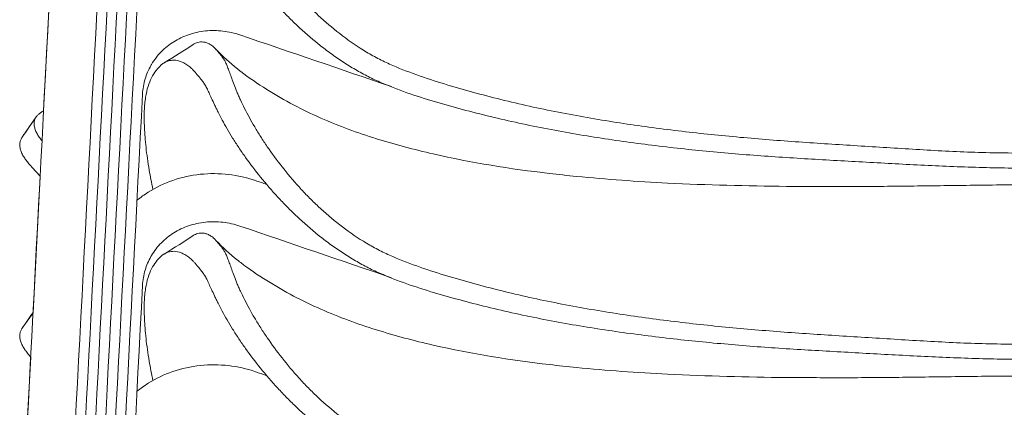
# Model space of a CAD drawing. Header units: centimetres. Extents: x -28 to 145, y -313 to 96.
# Tile 14 of 64: x -25 to -1, y -126 to -117. Entities that reach past the tile are written whole.
import ezdxf

# ---------------------------------------------------------------- set-up
doc = ezdxf.new("R2010")
doc.units = ezdxf.units.CM
doc.layers.add('Main lines', color=7, linetype='Continuous', lineweight=13, true_color=0x000000)
doc.layers.add('Predefinito', color=7, linetype='Continuous', true_color=0x000000)

# ---------------------------------------------------------------- blocks, each defined once
blk = doc.blocks.new('CB-298_Petal_Stacked_2D_Front')
at = {"layer": 'Main lines'}
for p, q in [((-24.535, 79.717), (-24.385, 82.585)), ((-24.535, 79.717), (-24.385, 82.585)), ((-25.07, 79.059), (-24.716, 79.566)), ((-25.07, 79.059), (-24.716, 79.566)), ((-25.086, 69.172), (-24.856, 73.569)), ((-25.086, 69.172), (-24.856, 73.569))]:
    blk.add_line(p, q, dxfattribs=at)
blk.add_lwpolyline([(-25.07, 74.286), (-24.798, 74.675), (-24.62, 78.084)], dxfattribs=at)
blk.add_lwpolyline([(-25.07, 74.286), (-24.798, 74.675), (-24.62, 78.084)], dxfattribs=at)
for points in [[(-23.263, 104.057), (-23.871, 92.429), (-24.478, 80.8), (-25.086, 69.172)], [(-23.888, 69.109), (-23.28, 80.738), (-22.672, 92.366), (-22.065, 103.995)], [(-23.888, 64.337), (-23.28, 75.965), (-22.672, 87.593), (-22.065, 99.222)], [(-23.888, 59.564), (-23.28, 71.192), (-22.672, 82.821), (-22.065, 94.449)], [(-23.888, 54.791), (-23.28, 66.419), (-22.672, 78.048), (-22.065, 89.676)], [(-23.888, 50.018), (-23.28, 61.647), (-22.672, 73.275), (-22.065, 84.903)], [(-19.632, 81.611), (-18.371, 81.181), (-17.111, 80.751), (-15.85, 80.32)], [(-20.8, 81.372), (-21.03, 81.222), (-21.267, 81.072), (-21.528, 80.912)], [(-23.888, 45.245), (-23.28, 56.874), (-22.672, 68.502), (-22.065, 80.131)], [(-25.07, 79.059), (-24.952, 79.228), (-24.834, 79.397), (-24.716, 79.566)], [(-18.968, 77.88), (-19.06, 77.911), (-19.153, 77.943), (-19.245, 77.974)], [(-20.46, 76.94), (-20.46, 76.94), (-20.46, 76.94), (-20.46, 76.94)], [(-19.632, 76.838), (-18.371, 76.408), (-17.111, 75.978), (-15.85, 75.548)], [(-20.8, 76.6), (-21.03, 76.45), (-21.267, 76.299), (-21.528, 76.139)], [(-23.888, 40.472), (-23.28, 52.101), (-22.672, 63.729), (-22.065, 75.358)], [(-25.07, 74.286), (-24.979, 74.416), (-24.889, 74.545), (-24.798, 74.675)], [(-18.968, 73.107), (-19.061, 73.138), (-19.153, 73.17), (-19.245, 73.201)]]:
    blk.add_open_spline(points, degree=3, dxfattribs=at)
for points, knots in [([(0, 78.661), (-0.49, 78.66), (-0.98, 78.669), (-1.957, 78.706), (-2.446, 78.733), (-3.178, 78.778), (-3.422, 78.793), (-3.91, 78.824), (-4.155, 78.839), (-4.887, 78.885), (-5.375, 78.916), (-6.107, 78.968), (-6.351, 78.987), (-6.839, 79.026), (-7.083, 79.048), (-7.814, 79.116), (-8.3, 79.168), (-9.271, 79.287), (-9.756, 79.353), (-10.481, 79.465), (-10.722, 79.505), (-11.204, 79.589), (-11.445, 79.633), (-11.925, 79.728), (-12.165, 79.778), (-12.643, 79.884), (-12.88, 79.94), (-13.354, 80.057), (-13.59, 80.119), (-14.06, 80.248), (-14.294, 80.315), (-14.76, 80.457), (-14.992, 80.533), (-15.45, 80.696), (-15.678, 80.784), (-16.012, 80.935), (-16.123, 80.989), (-16.286, 81.076), (-16.34, 81.106), (-16.447, 81.167), (-16.5, 81.198), (-16.76, 81.359), (-16.956, 81.497), (-17.329, 81.788), (-17.507, 81.941), (-17.761, 82.178), (-17.844, 82.259), (-18.005, 82.423), (-18.083, 82.506), (-18.309, 82.755), (-18.45, 82.923), (-18.713, 83.259), (-18.836, 83.427), (-19.007, 83.677), (-19.062, 83.76), (-19.167, 83.925), (-19.217, 84.006), (-19.359, 84.246), (-19.443, 84.4), (-19.554, 84.619), (-19.588, 84.691), (-19.636, 84.794), (-19.652, 84.828), (-19.681, 84.895), (-19.695, 84.928), (-19.735, 85.023), (-19.759, 85.084), (-19.801, 85.197), (-19.82, 85.25), (-19.856, 85.349), (-19.873, 85.395), (-19.904, 85.479), (-19.919, 85.518), (-19.946, 85.592), (-19.959, 85.626), (-19.985, 85.688), (-19.999, 85.716), (-20.029, 85.768), (-20.044, 85.792), (-20.077, 85.837), (-20.093, 85.859), (-20.142, 85.921), (-20.174, 85.96), (-20.217, 86.009), (-20.229, 86.023), (-20.241, 86.036)], [322.610066, 322.610066, 322.610066, 322.610066, 337.38222, 337.38222, 352.154375, 352.154375, 359.540452, 359.540452, 366.926529, 366.926529, 381.698684, 381.698684, 389.084761, 389.084761, 396.470839, 396.470839, 411.242993, 411.242993, 426.015148, 426.015148, 433.401225, 433.401225, 440.787302, 440.787302, 448.173379, 448.173379, 455.559457, 455.559457, 462.945534, 462.945534, 470.331611, 470.331611, 477.717688, 477.717688, 485.103766, 485.103766, 488.796804, 488.796804, 490.643324, 490.643324, 492.489843, 492.489843, 499.87592, 499.87592, 507.261997, 507.261997, 510.955036, 510.955036, 514.648075, 514.648075, 522.034152, 522.034152, 529.420229, 529.420229, 533.113268, 533.113268, 536.806306, 536.806306, 544.192384, 544.192384, 547.885422, 547.885422, 549.731942, 549.731942, 551.578461, 551.578461, 555.2715, 555.2715, 558.964538, 558.964538, 562.657577, 562.657577, 566.350616, 566.350616, 570.043654, 570.043654, 573.736693, 573.736693, 577.429731, 577.429731, 581.12277, 581.12277, 588.508847, 588.508847, 591.578861, 591.578861, 591.578861, 591.578861]), ([(0, 78.285), (-0.486, 78.284), (-0.971, 78.294), (-1.941, 78.328), (-2.426, 78.35), (-3.152, 78.387), (-3.395, 78.4), (-3.879, 78.426), (-4.121, 78.44), (-4.605, 78.467), (-4.848, 78.48), (-5.332, 78.508), (-5.574, 78.523), (-6.058, 78.553), (-6.3, 78.569), (-6.784, 78.604), (-7.026, 78.623), (-7.752, 78.684), (-8.235, 78.73), (-9.199, 78.837), (-9.681, 78.897), (-10.401, 79), (-10.641, 79.036), (-11.119, 79.113), (-11.359, 79.153), (-11.836, 79.24), (-12.075, 79.286), (-12.551, 79.383), (-12.788, 79.434), (-13.26, 79.542), (-13.495, 79.599), (-13.964, 79.719), (-14.197, 79.781), (-14.662, 79.912), (-14.894, 79.98), (-15.353, 80.128), (-15.581, 80.207), (-15.918, 80.338), (-16.03, 80.384), (-16.251, 80.483), (-16.361, 80.535), (-16.577, 80.647), (-16.684, 80.706), (-16.843, 80.801), (-16.896, 80.833), (-16.999, 80.898), (-17.05, 80.931), (-17.202, 81.031), (-17.3, 81.101), (-17.493, 81.242), (-17.587, 81.314), (-17.863, 81.536), (-18.039, 81.69), (-18.292, 81.928), (-18.374, 82.008), (-18.535, 82.171), (-18.613, 82.254), (-18.841, 82.502), (-18.984, 82.668), (-19.251, 82.999), (-19.376, 83.164), (-19.551, 83.409), (-19.607, 83.49), (-19.715, 83.652), (-19.766, 83.732), (-19.912, 83.966), (-19.999, 84.116), (-20.112, 84.325), (-20.147, 84.392), (-20.194, 84.489), (-20.209, 84.52), (-20.239, 84.581), (-20.253, 84.611), (-20.293, 84.697), (-20.318, 84.751), (-20.364, 84.849), (-20.385, 84.894), (-20.423, 84.978), (-20.441, 85.017), (-20.478, 85.091), (-20.497, 85.125), (-20.535, 85.186), (-20.555, 85.214), (-20.596, 85.268), (-20.617, 85.293), (-20.678, 85.368), (-20.717, 85.413), (-20.769, 85.473), (-20.785, 85.49), (-20.8, 85.505)], [470.567293, 470.567293, 470.567293, 470.567293, 485.272521, 485.272521, 499.977749, 499.977749, 507.330363, 507.330363, 514.682977, 514.682977, 522.035591, 522.035591, 529.388205, 529.388205, 536.740819, 536.740819, 544.093433, 544.093433, 558.798661, 558.798661, 573.503888, 573.503888, 580.856502, 580.856502, 588.209116, 588.209116, 595.56173, 595.56173, 602.914344, 602.914344, 610.266958, 610.266958, 617.619572, 617.619572, 624.972186, 624.972186, 632.3248, 632.3248, 636.001107, 636.001107, 639.677414, 639.677414, 643.353721, 643.353721, 645.191874, 645.191874, 647.030028, 647.030028, 650.706335, 650.706335, 654.382642, 654.382642, 661.735256, 661.735256, 665.411563, 665.411563, 669.08787, 669.08787, 676.440484, 676.440484, 683.793098, 683.793098, 687.469405, 687.469405, 691.145712, 691.145712, 698.498326, 698.498326, 702.174633, 702.174633, 704.012786, 704.012786, 705.85094, 705.85094, 709.527247, 709.527247, 713.203554, 713.203554, 716.879861, 716.879861, 720.556167, 720.556167, 724.232474, 724.232474, 727.908781, 727.908781, 735.261395, 735.261395, 738.446643, 738.446643, 738.446643, 738.446643]), ([(-22.065, 80.131), (-22.058, 80.261), (-22.036, 80.389), (-21.999, 80.513), (-21.964, 80.63), (-21.916, 80.743), (-21.855, 80.849), (-21.85, 80.858), (-21.845, 80.867), (-21.84, 80.876), (-21.772, 80.99), (-21.689, 81.097), (-21.595, 81.193), (-21.502, 81.286), (-21.398, 81.37), (-21.284, 81.441), (-21.17, 81.512), (-21.046, 81.571), (-20.916, 81.616), (-20.781, 81.663), (-20.64, 81.694), (-20.496, 81.709), (-20.351, 81.725), (-20.203, 81.724), (-20.056, 81.707), (-19.912, 81.69), (-19.77, 81.658), (-19.632, 81.611)], [92.074453, 92.074453, 92.074453, 92.074453, 92.506662, 92.506662, 92.506662, 92.915154, 92.915154, 92.915154, 92.950068, 92.950068, 92.950068, 93.394051, 93.394051, 93.394051, 93.827255, 93.827255, 93.827255, 94.261583, 94.261583, 94.261583, 94.708811, 94.708811, 94.708811, 95.157101, 95.157101, 95.157101, 95.59429, 95.59429, 95.59429, 95.59429]), ([(-20.241, 81.263), (-20.259, 81.281), (-20.275, 81.297), (-20.321, 81.337), (-20.35, 81.358), (-20.406, 81.391), (-20.434, 81.404), (-20.489, 81.424), (-20.515, 81.43), (-20.593, 81.442), (-20.641, 81.438), (-20.727, 81.414), (-20.764, 81.396), (-20.8, 81.372)], [591.578861, 591.578861, 591.578861, 591.578861, 595.894925, 595.894925, 603.281002, 603.281002, 610.667079, 610.667079, 618.053156, 618.053156, 632.825311, 632.825311, 645.232677, 645.232677, 645.232677, 645.232677]), ([(0, 73.888), (-0.49, 73.887), (-0.98, 73.896), (-1.957, 73.933), (-2.446, 73.961), (-3.178, 74.005), (-3.422, 74.021), (-3.91, 74.051), (-4.155, 74.066), (-4.887, 74.112), (-5.375, 74.143), (-6.107, 74.195), (-6.351, 74.214), (-6.839, 74.254), (-7.083, 74.275), (-7.814, 74.344), (-8.3, 74.395), (-9.271, 74.514), (-9.756, 74.58), (-10.481, 74.693), (-10.722, 74.732), (-11.204, 74.816), (-11.445, 74.861), (-11.925, 74.955), (-12.165, 75.005), (-12.643, 75.111), (-12.88, 75.167), (-13.354, 75.285), (-13.59, 75.346), (-14.06, 75.475), (-14.294, 75.542), (-14.76, 75.685), (-14.992, 75.76), (-15.45, 75.923), (-15.678, 76.011), (-16.012, 76.163), (-16.123, 76.216), (-16.286, 76.303), (-16.34, 76.333), (-16.447, 76.394), (-16.5, 76.426), (-16.76, 76.586), (-16.956, 76.724), (-17.329, 77.015), (-17.507, 77.168), (-17.761, 77.406), (-17.844, 77.486), (-18.005, 77.65), (-18.083, 77.733), (-18.309, 77.983), (-18.45, 78.15), (-18.713, 78.486), (-18.836, 78.654), (-19.007, 78.904), (-19.062, 78.987), (-19.167, 79.152), (-19.217, 79.233), (-19.359, 79.473), (-19.443, 79.627), (-19.554, 79.847), (-19.588, 79.918), (-19.636, 80.021), (-19.652, 80.055), (-19.681, 80.122), (-19.695, 80.155), (-19.735, 80.25), (-19.759, 80.311), (-19.801, 80.424), (-19.82, 80.477), (-19.856, 80.576), (-19.873, 80.622), (-19.904, 80.707), (-19.919, 80.746), (-19.946, 80.819), (-19.959, 80.853), (-19.985, 80.915), (-19.999, 80.943), (-20.029, 80.995), (-20.044, 81.019), (-20.077, 81.064), (-20.093, 81.086), (-20.142, 81.148), (-20.174, 81.187), (-20.217, 81.236), (-20.229, 81.25), (-20.241, 81.263)], [322.610066, 322.610066, 322.610066, 322.610066, 337.38222, 337.38222, 352.154375, 352.154375, 359.540452, 359.540452, 366.926529, 366.926529, 381.698684, 381.698684, 389.084761, 389.084761, 396.470839, 396.470839, 411.242993, 411.242993, 426.015148, 426.015148, 433.401225, 433.401225, 440.787302, 440.787302, 448.173379, 448.173379, 455.559457, 455.559457, 462.945534, 462.945534, 470.331611, 470.331611, 477.717688, 477.717688, 485.103766, 485.103766, 488.796804, 488.796804, 490.643324, 490.643324, 492.489843, 492.489843, 499.87592, 499.87592, 507.261997, 507.261997, 510.955036, 510.955036, 514.648075, 514.648075, 522.034152, 522.034152, 529.420229, 529.420229, 533.113268, 533.113268, 536.806306, 536.806306, 544.192384, 544.192384, 547.885422, 547.885422, 549.731942, 549.731942, 551.578461, 551.578461, 555.2715, 555.2715, 558.964538, 558.964538, 562.657577, 562.657577, 566.350616, 566.350616, 570.043654, 570.043654, 573.736693, 573.736693, 577.429731, 577.429731, 581.12277, 581.12277, 588.508847, 588.508847, 591.578861, 591.578861, 591.578861, 591.578861]), ([(-20.241, 81.262), (-20.049, 81.06), (-19.892, 80.92), (-19.696, 80.763), (-19.686, 80.755), (-19.676, 80.747), (-19.649, 80.726), (-19.631, 80.712), (-19.613, 80.698), (-19.405, 80.538), (-19.199, 80.398), (-18.96, 80.248), (-18.748, 80.115), (-18.515, 79.981), (-18.07, 79.746), (-17.844, 79.637), (-17.614, 79.536), (-17.162, 79.336), (-16.699, 79.167), (-16.227, 79.02), (-15.759, 78.874), (-15.286, 78.748), (-14.808, 78.639), (-13.853, 78.42), (-12.883, 78.266), (-11.909, 78.152), (-11.684, 78.126), (-11.458, 78.101), (-11.231, 78.079), (-10.477, 78.005), (-9.719, 77.952), (-8.962, 77.913), (-7.967, 77.863), (-6.984, 77.839), (-5.988, 77.83), (-5.49, 77.826), (-4.992, 77.825), (-4.495, 77.825), (-3.997, 77.826), (-3.498, 77.83), (-3, 77.836), (-2.5, 77.842), (-2.001, 77.849), (-1.501, 77.855), (-1.001, 77.861), (-0.501, 77.868), (0, 77.868)], [-21.334745, -21.334745, -21.334745, -21.334745, -20.539842, -20.539842, -20.539842, -20.498373, -20.498373, -20.424135, -20.424135, -20.424135, -19.598631, -19.598631, -19.598631, -18.834779, -18.834779, -18.071679, -18.071679, -18.071679, -16.589979, -16.589979, -16.589979, -15.117521, -15.117521, -15.117521, -12.172531, -12.172531, -12.172531, -11.489667, -11.489667, -11.489667, -9.211857, -9.211857, -9.211857, -6.234192, -6.234192, -6.234192, -4.738971, -4.738971, -4.738971, -3.242263, -3.242263, -3.242263, -1.743138, -1.743138, -1.743138, -0.240844, -0.240844, -0.240844, -0.240844]), ([(-21.528, 80.912), (-21.531, 80.91), (-21.534, 80.908), (-21.56, 80.891), (-21.582, 80.874), (-21.648, 80.817), (-21.689, 80.771), (-21.767, 80.667), (-21.804, 80.609), (-21.871, 80.478), (-21.901, 80.406), (-21.952, 80.244), (-21.973, 80.154), (-22.004, 79.952), (-22.015, 79.839), (-22.025, 79.587), (-22.023, 79.448), (-22.013, 79.22), (-22.008, 79.141), (-21.995, 78.977), (-21.987, 78.891), (-21.958, 78.625), (-21.932, 78.436), (-21.872, 78.082), (-21.842, 77.921), (-21.806, 77.753)], [800.484859, 800.484859, 800.484859, 800.484859, 801.434921, 801.434921, 808.787535, 808.787535, 823.492763, 823.492763, 838.197991, 838.197991, 852.903219, 852.903219, 867.608447, 867.608447, 882.313674, 882.313674, 897.018902, 897.018902, 904.371516, 904.371516, 911.72413, 911.72413, 926.429358, 926.429358, 937.83915, 937.83915, 937.83915, 937.83915]), ([(-20.8, 80.733), (-20.819, 80.753), (-20.839, 80.772), (-20.891, 80.82), (-20.924, 80.845), (-20.989, 80.889), (-21.022, 80.907), (-21.084, 80.937), (-21.115, 80.949), (-21.204, 80.976), (-21.26, 80.983), (-21.367, 80.977), (-21.418, 80.965), (-21.488, 80.935), (-21.508, 80.924), (-21.528, 80.912)], [738.446643, 738.446643, 738.446643, 738.446643, 742.614009, 742.614009, 749.966623, 749.966623, 757.319237, 757.319237, 764.671851, 764.671851, 779.377079, 779.377079, 794.082307, 794.082307, 800.484859, 800.484859, 800.484859, 800.484859]), ([(0, 73.512), (-0.486, 73.511), (-0.971, 73.521), (-1.941, 73.555), (-2.426, 73.578), (-3.152, 73.614), (-3.395, 73.627), (-3.879, 73.653), (-4.121, 73.667), (-4.605, 73.694), (-4.848, 73.708), (-5.332, 73.736), (-5.574, 73.75), (-6.058, 73.78), (-6.3, 73.796), (-6.784, 73.831), (-7.026, 73.85), (-7.752, 73.911), (-8.235, 73.957), (-9.199, 74.064), (-9.681, 74.125), (-10.401, 74.227), (-10.641, 74.263), (-11.119, 74.34), (-11.359, 74.38), (-11.836, 74.467), (-12.075, 74.513), (-12.551, 74.61), (-12.788, 74.661), (-13.26, 74.77), (-13.495, 74.827), (-13.964, 74.946), (-14.197, 75.008), (-14.662, 75.139), (-14.894, 75.207), (-15.353, 75.355), (-15.581, 75.434), (-15.918, 75.566), (-16.03, 75.612), (-16.251, 75.71), (-16.361, 75.762), (-16.577, 75.874), (-16.684, 75.934), (-16.843, 76.028), (-16.896, 76.06), (-16.999, 76.125), (-17.05, 76.158), (-17.202, 76.259), (-17.3, 76.328), (-17.493, 76.469), (-17.587, 76.541), (-17.863, 76.763), (-18.039, 76.917), (-18.292, 77.155), (-18.374, 77.235), (-18.535, 77.399), (-18.613, 77.481), (-18.841, 77.729), (-18.984, 77.895), (-19.251, 78.226), (-19.376, 78.391), (-19.551, 78.636), (-19.607, 78.717), (-19.715, 78.879), (-19.766, 78.959), (-19.912, 79.193), (-19.999, 79.343), (-20.112, 79.552), (-20.147, 79.619), (-20.194, 79.716), (-20.209, 79.747), (-20.239, 79.808), (-20.253, 79.838), (-20.293, 79.925), (-20.318, 79.978), (-20.364, 80.076), (-20.385, 80.121), (-20.423, 80.205), (-20.441, 80.244), (-20.478, 80.318), (-20.497, 80.352), (-20.535, 80.413), (-20.555, 80.441), (-20.596, 80.495), (-20.617, 80.521), (-20.678, 80.595), (-20.717, 80.641), (-20.769, 80.7), (-20.785, 80.717), (-20.8, 80.733)], [470.567293, 470.567293, 470.567293, 470.567293, 485.272521, 485.272521, 499.977749, 499.977749, 507.330363, 507.330363, 514.682977, 514.682977, 522.035591, 522.035591, 529.388205, 529.388205, 536.740819, 536.740819, 544.093433, 544.093433, 558.798661, 558.798661, 573.503888, 573.503888, 580.856502, 580.856502, 588.209116, 588.209116, 595.56173, 595.56173, 602.914344, 602.914344, 610.266958, 610.266958, 617.619572, 617.619572, 624.972186, 624.972186, 632.3248, 632.3248, 636.001107, 636.001107, 639.677414, 639.677414, 643.353721, 643.353721, 645.191874, 645.191874, 647.030028, 647.030028, 650.706335, 650.706335, 654.382642, 654.382642, 661.735256, 661.735256, 665.411563, 665.411563, 669.08787, 669.08787, 676.440484, 676.440484, 683.793098, 683.793098, 687.469405, 687.469405, 691.145712, 691.145712, 698.498326, 698.498326, 702.174633, 702.174633, 704.012786, 704.012786, 705.85094, 705.85094, 709.527247, 709.527247, 713.203554, 713.203554, 716.879861, 716.879861, 720.556167, 720.556167, 724.232474, 724.232474, 727.908781, 727.908781, 735.261395, 735.261395, 738.446643, 738.446643, 738.446643, 738.446643]), ([(-24.716, 79.566), (-24.702, 79.586), (-24.685, 79.605), (-24.649, 79.64), (-24.628, 79.657), (-24.584, 79.688), (-24.56, 79.703), (-24.535, 79.717)], [42.921811, 42.921811, 42.921811, 42.921811, 44.150995, 44.150995, 45.412452, 45.412452, 46.743827, 46.743827, 46.743827, 46.743827]), ([(-24.716, 79.566), (-24.702, 79.586), (-24.685, 79.605), (-24.649, 79.64), (-24.628, 79.657), (-24.584, 79.688), (-24.56, 79.703), (-24.535, 79.717)], [1392.65234, 1392.65234, 1392.65234, 1392.65234, 1393.881524, 1393.881524, 1395.142981, 1395.142981, 1396.474356, 1396.474356, 1396.474356, 1396.474356]), ([(-24.716, 79.566), (-24.702, 79.586), (-24.685, 79.605), (-24.649, 79.64), (-24.628, 79.657), (-24.584, 79.688), (-24.56, 79.703), (-24.535, 79.717)], [1392.65234, 1392.65234, 1392.65234, 1392.65234, 1393.881524, 1393.881524, 1395.142981, 1395.142981, 1396.474356, 1396.474356, 1396.474356, 1396.474356]), ([(-24.574, 78.971), (-24.599, 79.001), (-24.622, 79.031), (-24.665, 79.093), (-24.685, 79.124), (-24.718, 79.186), (-24.732, 79.217), (-24.754, 79.278), (-24.761, 79.308), (-24.77, 79.367), (-24.771, 79.394), (-24.766, 79.448), (-24.761, 79.474), (-24.743, 79.522), (-24.731, 79.544), (-24.717, 79.565), (-24.716, 79.566), (-24.716, 79.566)], [34.08324, 34.08324, 34.08324, 34.08324, 35.320796, 35.320796, 36.582253, 36.582253, 37.84371, 37.84371, 39.105167, 39.105167, 40.366624, 40.366624, 41.628081, 41.628081, 42.889538, 42.889538, 42.921811, 42.921811, 42.921811, 42.921811]), ([(-24.62, 78.084), (-24.645, 78.112), (-24.671, 78.14), (-24.724, 78.198), (-24.752, 78.228), (-24.835, 78.318), (-24.889, 78.377), (-24.962, 78.469), (-24.985, 78.5), (-25.017, 78.547), (-25.027, 78.563), (-25.046, 78.595), (-25.056, 78.611), (-25.081, 78.659), (-25.094, 78.69), (-25.115, 78.752), (-25.122, 78.783), (-25.13, 78.843), (-25.131, 78.871), (-25.126, 78.926), (-25.12, 78.952), (-25.103, 79.001), (-25.092, 79.024), (-25.076, 79.05), (-25.073, 79.055), (-25.07, 79.059)], [-53.395841, -53.395841, -53.395841, -53.395841, -52.213353, -52.213353, -50.939857, -50.939857, -48.392864, -48.392864, -47.119368, -47.119368, -46.482619, -46.482619, -45.845871, -45.845871, -44.572375, -44.572375, -43.298878, -43.298878, -42.025382, -42.025382, -40.751885, -40.751885, -39.478389, -39.478389, -39.221961, -39.221961, -39.221961, -39.221961]), ([(-24.62, 78.084), (-24.645, 78.112), (-24.671, 78.14), (-24.724, 78.198), (-24.752, 78.228), (-24.835, 78.318), (-24.889, 78.377), (-24.962, 78.469), (-24.985, 78.5), (-25.017, 78.547), (-25.027, 78.563), (-25.046, 78.595), (-25.056, 78.611), (-25.081, 78.659), (-25.094, 78.69), (-25.115, 78.752), (-25.122, 78.783), (-25.13, 78.843), (-25.131, 78.871), (-25.126, 78.926), (-25.12, 78.952), (-25.103, 79.001), (-25.092, 79.024), (-25.076, 79.05), (-25.073, 79.055), (-25.07, 79.059)], [1377.706879, 1377.706879, 1377.706879, 1377.706879, 1378.889367, 1378.889367, 1380.162863, 1380.162863, 1382.709856, 1382.709856, 1383.983353, 1383.983353, 1384.620101, 1384.620101, 1385.256849, 1385.256849, 1386.530346, 1386.530346, 1387.803842, 1387.803842, 1389.077338, 1389.077338, 1390.350835, 1390.350835, 1391.624331, 1391.624331, 1391.88076, 1391.88076, 1391.88076, 1391.88076]), ([(-24.62, 78.084), (-24.645, 78.112), (-24.671, 78.14), (-24.724, 78.198), (-24.752, 78.228), (-24.835, 78.318), (-24.889, 78.377), (-24.962, 78.469), (-24.985, 78.5), (-25.017, 78.547), (-25.027, 78.563), (-25.046, 78.595), (-25.056, 78.611), (-25.081, 78.659), (-25.094, 78.69), (-25.115, 78.752), (-25.122, 78.783), (-25.13, 78.843), (-25.131, 78.871), (-25.126, 78.926), (-25.12, 78.952), (-25.103, 79.001), (-25.092, 79.024), (-25.076, 79.05), (-25.073, 79.055), (-25.07, 79.059)], [1377.706879, 1377.706879, 1377.706879, 1377.706879, 1378.889367, 1378.889367, 1380.162863, 1380.162863, 1382.709856, 1382.709856, 1383.983353, 1383.983353, 1384.620101, 1384.620101, 1385.256849, 1385.256849, 1386.530346, 1386.530346, 1387.803842, 1387.803842, 1389.077338, 1389.077338, 1390.350835, 1390.350835, 1391.624331, 1391.624331, 1391.88076, 1391.88076, 1391.88076, 1391.88076]), ([(-19.245, 77.974), (-19.463, 78.048), (-19.689, 78.1), (-19.917, 78.126), (-20.152, 78.153), (-20.389, 78.155), (-20.622, 78.13), (-20.856, 78.105), (-21.086, 78.054), (-21.307, 77.978), (-21.523, 77.904), (-21.729, 77.805), (-21.921, 77.685), (-22.019, 77.624), (-22.113, 77.557), (-22.203, 77.485)], [3.997716, 3.997716, 3.997716, 3.997716, 4.690167, 4.690167, 4.690167, 5.402307, 5.402307, 5.402307, 6.116269, 6.116269, 6.116269, 6.81371, 6.81371, 6.81371, 7.170955, 7.170955, 7.170955, 7.170955]), ([(-22.065, 75.358), (-22.058, 75.488), (-22.036, 75.617), (-21.999, 75.74), (-21.964, 75.857), (-21.916, 75.97), (-21.855, 76.076), (-21.85, 76.085), (-21.845, 76.094), (-21.84, 76.103), (-21.772, 76.218), (-21.689, 76.324), (-21.595, 76.42), (-21.502, 76.513), (-21.398, 76.597), (-21.284, 76.668), (-21.17, 76.74), (-21.046, 76.799), (-20.916, 76.844), (-20.781, 76.89), (-20.64, 76.921), (-20.496, 76.937), (-20.351, 76.952), (-20.203, 76.951), (-20.056, 76.934), (-19.912, 76.917), (-19.77, 76.885), (-19.632, 76.838)], [92.074453, 92.074453, 92.074453, 92.074453, 92.506662, 92.506662, 92.506662, 92.915154, 92.915154, 92.915154, 92.950068, 92.950068, 92.950068, 93.394051, 93.394051, 93.394051, 93.827255, 93.827255, 93.827255, 94.261583, 94.261583, 94.261583, 94.708811, 94.708811, 94.708811, 95.157101, 95.157101, 95.157101, 95.59429, 95.59429, 95.59429, 95.59429]), ([(-20.241, 76.49), (-20.259, 76.508), (-20.275, 76.525), (-20.321, 76.565), (-20.35, 76.585), (-20.406, 76.618), (-20.434, 76.631), (-20.489, 76.651), (-20.515, 76.657), (-20.593, 76.669), (-20.641, 76.665), (-20.727, 76.641), (-20.764, 76.623), (-20.8, 76.6)], [591.578861, 591.578861, 591.578861, 591.578861, 595.894925, 595.894925, 603.281002, 603.281002, 610.667079, 610.667079, 618.053156, 618.053156, 632.825311, 632.825311, 645.232677, 645.232677, 645.232677, 645.232677]), ([(0, 69.115), (-0.49, 69.114), (-0.98, 69.123), (-1.957, 69.16), (-2.446, 69.188), (-3.178, 69.232), (-3.422, 69.248), (-3.91, 69.278), (-4.155, 69.294), (-4.887, 69.34), (-5.375, 69.371), (-6.107, 69.423), (-6.351, 69.441), (-6.839, 69.481), (-7.083, 69.502), (-7.814, 69.571), (-8.3, 69.622), (-9.271, 69.741), (-9.756, 69.807), (-10.481, 69.92), (-10.722, 69.959), (-11.204, 70.043), (-11.445, 70.088), (-11.925, 70.182), (-12.165, 70.232), (-12.643, 70.338), (-12.88, 70.394), (-13.354, 70.512), (-13.59, 70.573), (-14.06, 70.702), (-14.294, 70.77), (-14.76, 70.912), (-14.992, 70.987), (-15.45, 71.15), (-15.678, 71.238), (-16.012, 71.39), (-16.123, 71.443), (-16.286, 71.53), (-16.34, 71.56), (-16.447, 71.621), (-16.5, 71.653), (-16.76, 71.813), (-16.956, 71.952), (-17.329, 72.243), (-17.507, 72.395), (-17.761, 72.633), (-17.844, 72.713), (-18.005, 72.877), (-18.083, 72.96), (-18.309, 73.21), (-18.45, 73.377), (-18.713, 73.713), (-18.836, 73.881), (-19.007, 74.131), (-19.062, 74.214), (-19.167, 74.379), (-19.217, 74.461), (-19.359, 74.7), (-19.443, 74.854), (-19.554, 75.074), (-19.588, 75.145), (-19.636, 75.249), (-19.652, 75.283), (-19.681, 75.349), (-19.695, 75.382), (-19.735, 75.478), (-19.759, 75.538), (-19.801, 75.651), (-19.82, 75.704), (-19.856, 75.803), (-19.873, 75.849), (-19.904, 75.934), (-19.919, 75.973), (-19.946, 76.046), (-19.959, 76.08), (-19.985, 76.143), (-19.999, 76.171), (-20.029, 76.222), (-20.044, 76.246), (-20.077, 76.292), (-20.093, 76.313), (-20.142, 76.376), (-20.174, 76.414), (-20.217, 76.463), (-20.229, 76.477), (-20.241, 76.49)], [322.610066, 322.610066, 322.610066, 322.610066, 337.38222, 337.38222, 352.154375, 352.154375, 359.540452, 359.540452, 366.926529, 366.926529, 381.698684, 381.698684, 389.084761, 389.084761, 396.470839, 396.470839, 411.242993, 411.242993, 426.015148, 426.015148, 433.401225, 433.401225, 440.787302, 440.787302, 448.173379, 448.173379, 455.559457, 455.559457, 462.945534, 462.945534, 470.331611, 470.331611, 477.717688, 477.717688, 485.103766, 485.103766, 488.796804, 488.796804, 490.643324, 490.643324, 492.489843, 492.489843, 499.87592, 499.87592, 507.261997, 507.261997, 510.955036, 510.955036, 514.648075, 514.648075, 522.034152, 522.034152, 529.420229, 529.420229, 533.113268, 533.113268, 536.806306, 536.806306, 544.192384, 544.192384, 547.885422, 547.885422, 549.731942, 549.731942, 551.578461, 551.578461, 555.2715, 555.2715, 558.964538, 558.964538, 562.657577, 562.657577, 566.350616, 566.350616, 570.043654, 570.043654, 573.736693, 573.736693, 577.429731, 577.429731, 581.12277, 581.12277, 588.508847, 588.508847, 591.578861, 591.578861, 591.578861, 591.578861]), ([(-20.241, 76.489), (-20.049, 76.287), (-19.892, 76.147), (-19.696, 75.99), (-19.686, 75.982), (-19.676, 75.975), (-19.649, 75.953), (-19.631, 75.939), (-19.613, 75.925), (-19.405, 75.765), (-19.199, 75.625), (-18.96, 75.475), (-18.748, 75.342), (-18.515, 75.208), (-18.07, 74.973), (-17.844, 74.864), (-17.614, 74.763), (-17.162, 74.563), (-16.699, 74.395), (-16.227, 74.247), (-15.759, 74.101), (-15.286, 73.976), (-14.808, 73.866), (-13.853, 73.647), (-12.883, 73.493), (-11.909, 73.379), (-11.684, 73.353), (-11.458, 73.329), (-11.231, 73.306), (-10.477, 73.232), (-9.719, 73.179), (-8.962, 73.141), (-7.967, 73.091), (-6.984, 73.066), (-5.988, 73.057), (-5.49, 73.053), (-4.992, 73.052), (-4.495, 73.052), (-3.997, 73.053), (-3.498, 73.057), (-3, 73.063), (-2.5, 73.07), (-2.001, 73.076), (-1.501, 73.082), (-1.001, 73.088), (-0.501, 73.095), (0, 73.095)], [-21.334745, -21.334745, -21.334745, -21.334745, -20.539842, -20.539842, -20.539842, -20.498373, -20.498373, -20.424135, -20.424135, -20.424135, -19.598631, -19.598631, -19.598631, -18.834779, -18.834779, -18.071679, -18.071679, -18.071679, -16.589979, -16.589979, -16.589979, -15.117521, -15.117521, -15.117521, -12.172531, -12.172531, -12.172531, -11.489667, -11.489667, -11.489667, -9.211857, -9.211857, -9.211857, -6.234192, -6.234192, -6.234192, -4.738971, -4.738971, -4.738971, -3.242263, -3.242263, -3.242263, -1.743138, -1.743138, -1.743138, -0.240844, -0.240844, -0.240844, -0.240844]), ([(-20.8, 75.96), (-20.819, 75.981), (-20.839, 76), (-20.891, 76.047), (-20.924, 76.073), (-20.989, 76.116), (-21.022, 76.134), (-21.084, 76.164), (-21.115, 76.176), (-21.204, 76.203), (-21.26, 76.21), (-21.367, 76.204), (-21.418, 76.192), (-21.488, 76.162), (-21.508, 76.151), (-21.528, 76.139)], [738.446643, 738.446643, 738.446643, 738.446643, 742.614009, 742.614009, 749.966623, 749.966623, 757.319237, 757.319237, 764.671851, 764.671851, 779.377079, 779.377079, 794.082307, 794.082307, 800.484859, 800.484859, 800.484859, 800.484859]), ([(-21.528, 76.139), (-21.531, 76.137), (-21.534, 76.135), (-21.56, 76.118), (-21.582, 76.101), (-21.648, 76.044), (-21.689, 75.999), (-21.767, 75.894), (-21.804, 75.836), (-21.871, 75.705), (-21.901, 75.633), (-21.952, 75.471), (-21.973, 75.381), (-22.004, 75.179), (-22.015, 75.066), (-22.025, 74.814), (-22.023, 74.675), (-22.013, 74.447), (-22.008, 74.368), (-21.995, 74.204), (-21.987, 74.118), (-21.958, 73.852), (-21.932, 73.664), (-21.872, 73.309), (-21.842, 73.148), (-21.806, 72.981)], [800.484859, 800.484859, 800.484859, 800.484859, 801.434921, 801.434921, 808.787535, 808.787535, 823.492763, 823.492763, 838.197991, 838.197991, 852.903219, 852.903219, 867.608447, 867.608447, 882.313674, 882.313674, 897.018902, 897.018902, 904.371516, 904.371516, 911.72413, 911.72413, 926.429358, 926.429358, 937.83915, 937.83915, 937.83915, 937.83915]), ([(0, 68.739), (-0.486, 68.739), (-0.971, 68.748), (-1.941, 68.782), (-2.426, 68.805), (-3.152, 68.842), (-3.395, 68.854), (-3.879, 68.881), (-4.121, 68.894), (-4.605, 68.921), (-4.848, 68.935), (-5.332, 68.963), (-5.574, 68.977), (-6.058, 69.007), (-6.3, 69.023), (-6.784, 69.058), (-7.026, 69.077), (-7.752, 69.138), (-8.235, 69.185), (-9.199, 69.292), (-9.681, 69.352), (-10.401, 69.454), (-10.641, 69.49), (-11.119, 69.567), (-11.359, 69.608), (-11.836, 69.694), (-12.075, 69.74), (-12.551, 69.837), (-12.788, 69.888), (-13.26, 69.997), (-13.495, 70.054), (-13.964, 70.173), (-14.197, 70.235), (-14.662, 70.366), (-14.894, 70.435), (-15.353, 70.582), (-15.581, 70.661), (-15.918, 70.793), (-16.03, 70.839), (-16.251, 70.937), (-16.361, 70.99), (-16.577, 71.101), (-16.684, 71.161), (-16.843, 71.255), (-16.896, 71.287), (-16.999, 71.352), (-17.05, 71.385), (-17.202, 71.486), (-17.3, 71.555), (-17.493, 71.696), (-17.587, 71.769), (-17.863, 71.99), (-18.039, 72.144), (-18.292, 72.382), (-18.374, 72.463), (-18.535, 72.626), (-18.613, 72.708), (-18.841, 72.956), (-18.984, 73.122), (-19.251, 73.453), (-19.376, 73.618), (-19.551, 73.863), (-19.607, 73.945), (-19.715, 74.106), (-19.766, 74.186), (-19.912, 74.421), (-19.999, 74.57), (-20.112, 74.779), (-20.147, 74.847), (-20.194, 74.943), (-20.209, 74.974), (-20.239, 75.035), (-20.253, 75.065), (-20.293, 75.152), (-20.318, 75.205), (-20.364, 75.303), (-20.385, 75.348), (-20.423, 75.432), (-20.441, 75.472), (-20.478, 75.545), (-20.497, 75.579), (-20.535, 75.64), (-20.555, 75.668), (-20.596, 75.722), (-20.617, 75.748), (-20.678, 75.822), (-20.717, 75.868), (-20.769, 75.927), (-20.785, 75.944), (-20.8, 75.96)], [470.567293, 470.567293, 470.567293, 470.567293, 485.272521, 485.272521, 499.977749, 499.977749, 507.330363, 507.330363, 514.682977, 514.682977, 522.035591, 522.035591, 529.388205, 529.388205, 536.740819, 536.740819, 544.093433, 544.093433, 558.798661, 558.798661, 573.503888, 573.503888, 580.856502, 580.856502, 588.209116, 588.209116, 595.56173, 595.56173, 602.914344, 602.914344, 610.266958, 610.266958, 617.619572, 617.619572, 624.972186, 624.972186, 632.3248, 632.3248, 636.001107, 636.001107, 639.677414, 639.677414, 643.353721, 643.353721, 645.191874, 645.191874, 647.030028, 647.030028, 650.706335, 650.706335, 654.382642, 654.382642, 661.735256, 661.735256, 665.411563, 665.411563, 669.08787, 669.08787, 676.440484, 676.440484, 683.793098, 683.793098, 687.469405, 687.469405, 691.145712, 691.145712, 698.498326, 698.498326, 702.174633, 702.174633, 704.012786, 704.012786, 705.85094, 705.85094, 709.527247, 709.527247, 713.203554, 713.203554, 716.879861, 716.879861, 720.556167, 720.556167, 724.232474, 724.232474, 727.908781, 727.908781, 735.261395, 735.261395, 738.446643, 738.446643, 738.446643, 738.446643]), ([(-24.856, 73.569), (-24.884, 73.601), (-24.912, 73.633), (-24.962, 73.696), (-24.985, 73.727), (-25.017, 73.774), (-25.027, 73.79), (-25.046, 73.822), (-25.056, 73.838), (-25.081, 73.886), (-25.094, 73.918), (-25.115, 73.98), (-25.122, 74.011), (-25.13, 74.07), (-25.131, 74.098), (-25.126, 74.153), (-25.12, 74.179), (-25.103, 74.229), (-25.092, 74.252), (-25.076, 74.278), (-25.073, 74.282), (-25.07, 74.286)], [-49.744753, -49.744753, -49.744753, -49.744753, -48.392864, -48.392864, -47.119368, -47.119368, -46.482619, -46.482619, -45.845871, -45.845871, -44.572375, -44.572375, -43.298878, -43.298878, -42.025382, -42.025382, -40.751885, -40.751885, -39.478389, -39.478389, -39.221961, -39.221961, -39.221961, -39.221961]), ([(-24.856, 73.569), (-24.884, 73.601), (-24.912, 73.633), (-24.962, 73.696), (-24.985, 73.727), (-25.017, 73.774), (-25.027, 73.79), (-25.046, 73.822), (-25.056, 73.838), (-25.081, 73.886), (-25.094, 73.918), (-25.115, 73.98), (-25.122, 74.011), (-25.13, 74.07), (-25.131, 74.098), (-25.126, 74.153), (-25.12, 74.179), (-25.103, 74.229), (-25.092, 74.252), (-25.076, 74.278), (-25.073, 74.282), (-25.07, 74.286)], [1362.988057, 1362.988057, 1362.988057, 1362.988057, 1364.339946, 1364.339946, 1365.613443, 1365.613443, 1366.250191, 1366.250191, 1366.886939, 1366.886939, 1368.160436, 1368.160436, 1369.433932, 1369.433932, 1370.707428, 1370.707428, 1371.980925, 1371.980925, 1373.254421, 1373.254421, 1373.51085, 1373.51085, 1373.51085, 1373.51085]), ([(-24.856, 73.569), (-24.884, 73.601), (-24.912, 73.633), (-24.962, 73.696), (-24.985, 73.727), (-25.017, 73.774), (-25.027, 73.79), (-25.046, 73.822), (-25.056, 73.838), (-25.081, 73.886), (-25.094, 73.918), (-25.115, 73.98), (-25.122, 74.011), (-25.13, 74.07), (-25.131, 74.098), (-25.126, 74.153), (-25.12, 74.179), (-25.103, 74.229), (-25.092, 74.252), (-25.076, 74.278), (-25.073, 74.282), (-25.07, 74.286)], [1362.988057, 1362.988057, 1362.988057, 1362.988057, 1364.339946, 1364.339946, 1365.613443, 1365.613443, 1366.250191, 1366.250191, 1366.886939, 1366.886939, 1368.160436, 1368.160436, 1369.433932, 1369.433932, 1370.707428, 1370.707428, 1371.980925, 1371.980925, 1373.254421, 1373.254421, 1373.51085, 1373.51085, 1373.51085, 1373.51085]), ([(-19.245, 73.201), (-19.463, 73.276), (-19.689, 73.327), (-19.917, 73.353), (-20.152, 73.381), (-20.389, 73.382), (-20.622, 73.357), (-20.856, 73.332), (-21.086, 73.281), (-21.307, 73.205), (-21.523, 73.131), (-21.729, 73.033), (-21.921, 72.913), (-22.019, 72.851), (-22.113, 72.784), (-22.203, 72.712)], [3.997716, 3.997716, 3.997716, 3.997716, 4.690167, 4.690167, 4.690167, 5.402307, 5.402307, 5.402307, 6.116269, 6.116269, 6.116269, 6.81371, 6.81371, 6.81371, 7.170955, 7.170955, 7.170955, 7.170955])]:
    blk.add_open_spline(points, degree=3, knots=knots, dxfattribs=at)

msp = doc.modelspace()

# ---------------------------------------------------------------- block references
at = {"layer": 'Predefinito'}
msp.add_blockref('CB-298_Petal_Stacked_2D_Front', (0, -198.658), dxfattribs=at)

doc.saveas('drawing.dxf')
